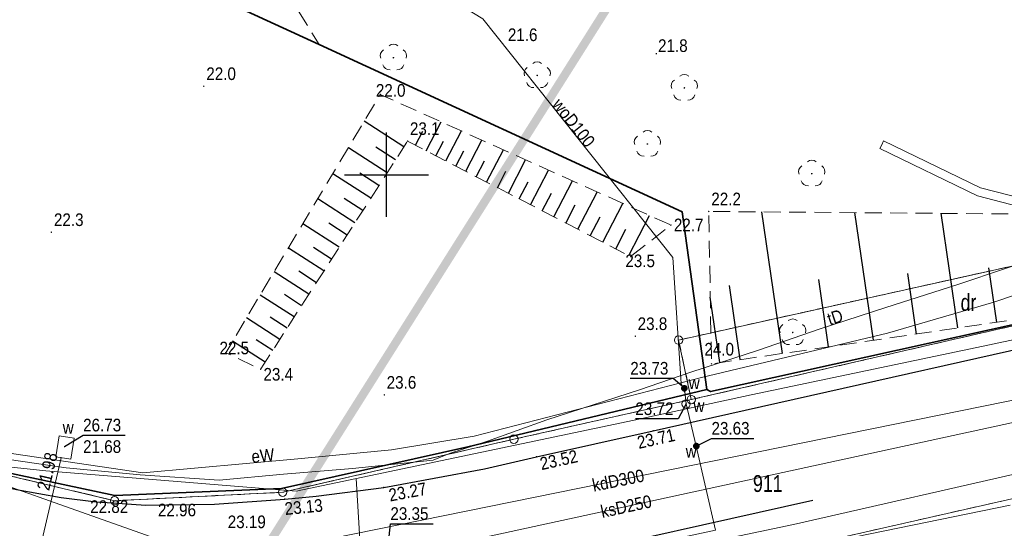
# Model space of a CAD drawing. Header units: metres. Extents: x 6530877 to 6534102, y 6042175 to 6045327.
# Tile 17 of 76: x 6532978 to 6533037, y 6043979 to 6044009. Entities that reach past the tile are written whole.
import ezdxf
from ezdxf.enums import TextEntityAlignment as Align

# ---------------------------------------------------------------- set-up
doc = ezdxf.new("R2010")
doc.units = ezdxf.units.M
doc.header["$MEASUREMENT"] = 0
for name, pattern in [('1.0_0.5', [1.5, 1, -0.5]), ('219-500', [0]), ('egug-500', [1, 0.5, -0.5])]:
    doc.linetypes.add(name, pattern=pattern)
doc.layers.get('0').update_dxf_attribs({"color": 2, "linetype": 'CONTINUOUS', "lineweight": 5})
for name, color, linetype in [('000 Inne (niezydentyfikowane)', 7, 'CONTINUOUS'), ('202-punkt graniczny', 7, 'CONTINUOUS'), ('210-oznaczenie konturu użytku gruntowego', 7, 'CONTINUOUS'), ('211-numer działki ewidencyjnej', 7, 'CONTINUOUS'), ('218-kontur użytku gruntowego', 7, 'CONTINUOUS'), ('219-działka ewidencyjna', 7, 'CONTINUOUS'), ('drzewo liściaste', 7, 'CONTINUOUS'), ('krawężnik', 7, 'CONTINUOUS'), ('ogrodzenie trwałe', 7, 'CONTINUOUS'), ('pikieta naturalna', 7, 'CONTINUOUS'), ('pikieta naturalna-Atr2', 7, 'CONTINUOUS'), ('pikieta sztuczna', 7, 'CONTINUOUS'), ('pikieta sztuczna-Atr2', 7, 'CONTINUOUS'), ('przewód elektroenergetyczny podziemny', 7, 'CONTINUOUS'), ('przewód elektroenergetyczny podziemny-Atr1', 7, 'CONTINUOUS'), ('przewód gazowy', 7, 'CONTINUOUS'), ('przewód kanalizacyjny', 7, 'CONTINUOUS'), ('przewód kanalizacyjny-Atr1', 7, 'CONTINUOUS'), ('przewód telekomunikacyjny podziemny', 7, 'CONTINUOUS'), ('przewód telekomunikacyjny podziemny-Atr1', 7, 'CONTINUOUS'), ('przewód wodociągowy', 7, 'CONTINUOUS'), ('przewód wodociągowy-Atr1', 7, 'CONTINUOUS'), ('rzędna', 7, 'CONTINUOUS'), ('rzędna-Atr2', 7, 'CONTINUOUS'), ('rzędna-Atr3', 7, 'CONTINUOUS'), ('skarpa nieumocniona', 7, 'CONTINUOUS'), ('Wstawianie ramki sekcyjnej z opisem', 7, 'CONTINUOUS'), ('właz do komory lub kanału', 7, 'CONTINUOUS'), ('właz do komory lub kanału - okrągły', 7, 'CONTINUOUS'), ('właz do komory lub kanału - okrągły-Atr17', 7, 'CONTINUOUS'), ('właz do komory lub kanału-Atr17', 7, 'CONTINUOUS'), ('zadrzewienie  zakrzewienie', 7, 'CONTINUOUS'), ('Zakres', 7, 'CONTINUOUS'), ('zasuwa lub zawór', 7, 'CONTINUOUS'), ('zasuwa lub zawór-Atr17', 7, 'CONTINUOUS'), ('ściana oporowa (linia)', 7, 'CONTINUOUS')]:
    doc.layers.add(name, color=color, linetype=linetype)
doc.styles.get("Standard").update_dxf_attribs({"font": 'Working1250', "width": 0.75})
doc.linetypes.add('902-500', pattern='A,3.75,0,[1,ksztalty.shx,S=0.5,R=0,X=0,Y=0],3.75', length=7.5)
doc.linetypes.add('otdn_500', pattern='A,5,0,[21,ksztalty.shx,S=0.5,R=0,X=-1,Y=0]', length=5)

# ---------------------------------------------------------------- blocks, each defined once
blk = doc.blocks.new('202')
at = {"color": 0, "linetype": 'Continuous', "lineweight": 0}
blk.add_circle((0, 0), 0.25, dxfattribs=at)
blk = doc.blocks.new('PW01')
at = {"linetype": 'Continuous', "lineweight": 13}
h = blk.add_hatch(color=0, dxfattribs=at)
edge = h.paths.add_edge_path()
edge.add_arc((0, 0), 0.045, 0, 360)
blk = doc.blocks.new('OP021')
at = {"linetype": 'Continuous', "lineweight": 13}
h = blk.add_hatch(color=0, dxfattribs=at)
edge = h.paths.add_edge_path()
edge.add_arc((0, 0), 0.05, 0, 360)
at = {"color": 0, "linetype": 'Continuous', "lineweight": 13}
for centre, start, end in [((0, 0.4), 49.272, 130.728), ((-0.38, 0.124), 121.308, 202.548), ((0.38, 0.124), 337.452, 58.692), ((-0.235, -0.324), 193.221, 274.871), ((0.235, -0.324), 265.129, 346.779)]:
    blk.add_arc(centre, 0.4, start, end, dxfattribs=at)
blk = doc.blocks.new('US25')
at = {"linetype": 'Continuous', "lineweight": 0}
h = blk.add_hatch(color=0, dxfattribs=at)
edge = h.paths.add_edge_path()
edge.add_arc((0, 0), 0.2, 0, 360)
blk = doc.blocks.new('US22')
at = {"color": 0, "linetype": 'Continuous', "lineweight": 13}
blk.add_circle((0, 0), 0.25, dxfattribs=at)
blk = doc.blocks.new('RAMKA500K')
at = {"color": 0}
for p, q in [((197.5, 250), (202.5, 250)), ((200, 247.5), (200, 250)), ((200, 0), (200, 2.5)), ((197.5, 0), (202.5, 0))]:
    blk.add_line(p, q, dxfattribs=at)

msp = doc.modelspace()

# ---------------------------------------------------------------- linework, layer by layer
at = {"layer": '000 Inne (niezydentyfikowane)', "color": 7, "linetype": 'Continuous', "lineweight": 25, "flags": 128}
for points in [[(6533001.03, 6044001.65), (6532998.68, 6044003.17)], [(6533002.35, 6044001.42), (6533003.24, 6044003.14)], [(6533001.72, 6044001.75), (6533002.16, 6044002.59)], [(6533003.52, 6044000.82), (6533004.44, 6044002.6)], [(6533000.53, 6044000.88), (6532999.37, 6044001.63)], [(6533002.93, 6044001.12), (6533003.39, 6044001.99)], [(6533004.71, 6044000.2), (6533005.66, 6044002.05)], [(6533000.04, 6044000.11), (6532997.74, 6044001.6)], [(6533004.11, 6044000.51), (6533004.58, 6044001.42)], [(6533005.94, 6043999.56), (6533006.94, 6044001.48)], [(6533005.32, 6043999.88), (6533005.81, 6044000.82)], [(6533007.23, 6043998.9), (6533008.25, 6044000.88)], [(6532999.07, 6043998.61), (6532996.82, 6044000.06)], [(6532999.55, 6043999.36), (6532998.41, 6044000.09)], [(6533006.58, 6043999.23), (6533007.08, 6044000.21)], [(6533008.55, 6043998.21), (6533009.62, 6044000.27)], [(6533007.88, 6043998.56), (6533008.41, 6043999.57)], [(6533009.93, 6043997.5), (6533011.03, 6043999.63)], [(6533009.23, 6043997.86), (6533009.78, 6043998.91)], [(6533011.36, 6043996.76), (6533012.5, 6043998.97)], [(6532998.12, 6043997.14), (6532995.92, 6043998.56)], [(6532998.59, 6043997.87), (6532997.48, 6043998.59)], [(6533010.64, 6043997.13), (6533011.2, 6043998.22)], [(6533012.84, 6043996), (6533014.02, 6043998.29)], [(6533014.37, 6043995.2), (6533015.6, 6043997.58)], [(6533023.49, 6043989.39), (6533022.27, 6043997.79)], [(6533028.89, 6043990.18), (6533027.79, 6043997.75)], [(6533033.89, 6043990.91), (6533032.9, 6043997.71)], [(6532997.19, 6043995.7), (6532995.04, 6043997.09)], [(6532997.66, 6043996.41), (6532996.57, 6043997.12)], [(6533012.09, 6043996.38), (6533012.67, 6043997.51)], [(6533013.6, 6043995.6), (6533014.2, 6043996.77)], [(6532996.29, 6043994.29), (6532994.18, 6043995.65)], [(6532996.74, 6043994.99), (6532995.67, 6043995.68)], [(6532995.4, 6043992.91), (6532993.33, 6043994.24)], [(6532995.84, 6043993.59), (6532994.79, 6043994.27)], [(6533031.45, 6043990.55), (6533030.93, 6043994.14)], [(6533036.2, 6043991.24), (6533035.73, 6043994.47)], [(6533026.22, 6043989.79), (6533025.64, 6043993.78)], [(6532994.53, 6043991.56), (6532992.51, 6043992.86)], [(6532994.96, 6043992.23), (6532993.94, 6043992.89)], [(6533020.99, 6043989.03), (6533020.35, 6043993.42)], [(6533019.77, 6043988.85), (6533019.21, 6043992.73)], [(6532993.67, 6043990.23), (6532991.7, 6043991.51)], [(6532994.1, 6043990.89), (6532993.1, 6043991.54)], [(6532992.8, 6043988.88), (6532990.87, 6043990.12)], [(6532993.25, 6043989.57), (6532992.27, 6043990.2)]]:
    msp.add_lwpolyline(points, dxfattribs=at)
at = {"layer": '218-kontur użytku gruntowego', "color": 3, "linetype": 'egug-500', "lineweight": 18, "flags": 128}
for points in [[(6533017.33, 6043990.19), (6533068.02, 6044001.44)], [(6533068.02, 6044001.44), (6533017.33, 6043990.19)], [(6533051.23, 6043994.26), (6533018.08, 6043986.66)], [(6533018.08, 6043986.66), (6533051.23, 6043994.26)], [(6533018.08, 6043986.66), (6533017.33, 6043990.19)], [(6533017.33, 6043990.19), (6533018.08, 6043986.66)], [(6533007.56, 6043984.31), (6533018.08, 6043986.66)], [(6533018.08, 6043986.66), (6533007.56, 6043984.31)], [(6533023.75, 6043977.75), (6533058.83, 6043985.7)], [(6532993.84, 6043981.16), (6533007.56, 6043984.31)], [(6533007.56, 6043984.31), (6532993.84, 6043981.16)], [(6532974.24, 6043982.95), (6532983.87, 6043980.66)], [(6532983.87, 6043980.66), (6532974.24, 6043982.95)], [(6532983.87, 6043980.66), (6532993.84, 6043981.16)], [(6532993.84, 6043981.16), (6532983.87, 6043980.66)]]:
    msp.add_lwpolyline(points, dxfattribs=at)
at = {"layer": '219-działka ewidencyjna', "color": 3, "linetype": '219-500', "lineweight": 18, "flags": 128}
for points in [[(6533017.33, 6043990.19), (6533068.02, 6044001.44)], [(6533018.08, 6043986.66), (6533051.23, 6043994.26)], [(6533017.33, 6043990.19), (6533018.08, 6043986.66)], [(6533007.56, 6043984.31), (6533018.08, 6043986.66)], [(6533023.75, 6043977.75), (6533058.83, 6043985.7)], [(6532993.84, 6043981.16), (6533007.56, 6043984.31)], [(6532974.24, 6043982.95), (6532983.87, 6043980.66)], [(6532983.87, 6043980.66), (6532993.84, 6043981.16)]]:
    msp.add_lwpolyline(points, dxfattribs=at)
at = {"layer": 'krawężnik', "color": 7, "linetype": 'Continuous', "lineweight": 25, "flags": 128}
for points in [[(6532963.01, 6043987.83), (6532965.91, 6043986.24), (6532968.89, 6043984.61), (6532970.21, 6043983.98), (6532971.99, 6043983.22), (6532973.88, 6043982.53), (6532976.74, 6043981.63), (6532978.05, 6043981.32), (6532980.7, 6043980.85), (6532982.78, 6043980.6), (6532983.74, 6043980.54), (6532985.73, 6043980.4), (6532986.98, 6043980.41), (6532989.79, 6043980.46), (6532993.96, 6043980.76), (6532995.82, 6043980.94), (6532999.84, 6043981.45), (6533005.82, 6043982.56), (6533008.9, 6043983.27), (6533015.82, 6043984.81), (6533018.38, 6043985.38), (6533072.99, 6043997.63), (6533107.36, 6044005.44)], [(6533025.29, 6043980.67), (6533009.02, 6043977.03), (6533002.69, 6043975.73), (6532999.45, 6043975.19), (6532994.85, 6043974.63), (6532990.45, 6043974.36), (6532985.89, 6043974.33), (6532983.68, 6043974.37), (6532980.67, 6043974.55), (6532977.37, 6043975.11), (6532973.22, 6043976.25), (6532969.1, 6043977.79), (6532964.37, 6043980.1), (6532957.51, 6043983.83), (6532951.34, 6043987.05), (6532945.55, 6043990.66)]]:
    msp.add_lwpolyline(points, dxfattribs=at)
at = {"layer": 'ogrodzenie trwałe', "color": 7, "linetype": '902-500', "lineweight": 35, "flags": 128}
for points in [[(6532951.63, 6044028.53), (6532982.6, 6044013.9), (6532996, 6044007.73)], [(6533019, 6043987.26), (6533017.55, 6043997.79), (6532996, 6044007.73)], [(6533088.2, 6044002.82), (6533072.64, 6043998.94), (6533019.23, 6043987.13), (6533019, 6043987.26)], [(6532974.3, 6043983), (6532983.89, 6043980.98), (6532993.77, 6043981.39), (6533004.82, 6043983.86), (6533019, 6043987.26)]]:
    msp.add_lwpolyline(points, dxfattribs=at)
at = {"layer": 'przewód elektroenergetyczny podziemny', "color": 1, "linetype": 'Continuous', "lineweight": 18, "flags": 128}
msp.add_lwpolyline([(6533064.93, 6043998.88), (6533062.1, 6043998.18), (6533057.6, 6043996.76), (6533054.46, 6043996.16), (6533044.46, 6043994.37), (6533040.94, 6043994.09), (6533036.03, 6043992.43), (6533029.73, 6043990.6), (6533018.69, 6043987.97), (6533005.2, 6043984.48), (6533000.3, 6043983.67), (6532994.74, 6043983.14), (6532985.54, 6043982.32), (6532977.89, 6043983.45), (6532970.76, 6043985.91), (6532949.14, 6043998.09), (6532922.08, 6044013.61), (6532913.9, 6044018.58), (6532913.5, 6044020.2), (6532913.52, 6044020.4)], dxfattribs=at)
at = {"layer": 'przewód gazowy', "color": 52, "linetype": 'Continuous', "lineweight": 18, "flags": 128}
for points in [[(6532904.66, 6044003.4), (6532909.2, 6044007.27), (6532911.34, 6044008.89), (6532937.51, 6043994.16), (6532947.9, 6043987.99), (6532957.73, 6043982.76), (6532960.42, 6043980.98), (6532969.12, 6043977.17), (6532978.94, 6043973.69), (6532979.22, 6043973.57), (6532986.97, 6043973.53), (6532987.72, 6043973.57), (6533003.24, 6043975.47), (6533007.89, 6043975.29), (6533008.18, 6043975.2), (6533012.43, 6043976.21), (6533022.75, 6043978.22), (6533027.06, 6043978.37), (6533037, 6043980.4)], [(6533118.9, 6044008.8), (6533115.2, 6044007.7), (6533109.6, 6044006.43), (6533102.88, 6044004.94), (6533088.43, 6044001.74), (6533068.75, 6043997.02), (6533049.26, 6043992.78), (6533035.39, 6043989.83), (6533021.63, 6043986.95), (6533014.69, 6043985.44), (6532994.64, 6043981.23), (6532979.79, 6043982.44), (6532977.93, 6043982.64), (6532977.24, 6043982.71), (6532977.08, 6043982.75)], [(6533000.14, 6043965.92), (6533000.36, 6043965.96), (6533000.4, 6043966.3), (6532998.78, 6043972.43), (6532998.2, 6043981.97)]]:
    msp.add_lwpolyline(points, dxfattribs=at)
at = {"layer": 'przewód kanalizacyjny', "color": 34, "linetype": 'Continuous', "lineweight": 18, "flags": 128}
for points in [[(6532990.11, 6043977.07), (6532953.81, 6043989.92)], [(6532990.11, 6043977.07), (6533038.04, 6043986.81)], [(6533000.02, 6043977.24), (6533040.99, 6043986.14)]]:
    msp.add_lwpolyline(points, dxfattribs=at)
at = {"layer": 'przewód telekomunikacyjny podziemny', "color": 30, "linetype": 'Continuous', "lineweight": 18, "flags": 128}
for points in [[(6533022.06, 6043989.6), (6533018.06, 6043988.29), (6533015.01, 6043987.24), (6533009.51, 6043985.46), (6533005.99, 6043984.2), (6533003.74, 6043983.46), (6533002.77, 6043983.07), (6532997.99, 6043982.58), (6532993.88, 6043982.24), (6532990.07, 6043981.88), (6532985.38, 6043982.2), (6532981, 6043982.61), (6532977.48, 6043983.13), (6532972.74, 6043984.37), (6532971.84, 6043984.77), (6532942.36, 6044001.38), (6532929, 6044009.05), (6532920.36, 6044014.01), (6532915.56, 6044016.88), (6532913.56, 6044018.1), (6532913.16, 6044018.76), (6532913.1, 6044019.17), (6532913.16, 6044019.68)], [(6533075.97, 6044001.89), (6533069.79, 6044002.1), (6533067.32, 6044002.11), (6533065.46, 6044002.14), (6533064.23, 6044001.97), (6533063.21, 6044001.72), (6533061.71, 6044001.34), (6533060.55, 6044001.07), (6533059.17, 6044000.74), (6533057.74, 6044000.49), (6533055.49, 6044000.01), (6533053.3, 6043999.5), (6533051.56, 6043999.05), (6533050.6, 6043998.84), (6533047.99, 6043998.19), (6533044.1, 6043996.93), (6533040.91, 6043995.86), (6533036.73, 6043994.44), (6533033.9, 6043993.49), (6533029.62, 6043992.13), (6533025.67, 6043990.84), (6533022.06, 6043989.6)], [(6532984.62, 6043971.58), (6532985.1, 6043972.18), (6532987.64, 6043972.98), (6532999.14, 6043974.08), (6533004.01, 6043974.88), (6533007.19, 6043975.69), (6533024.15, 6043979.25), (6533038.72, 6043982.58)]]:
    msp.add_lwpolyline(points, dxfattribs=at)
at = {"layer": 'przewód wodociągowy', "color": 5, "linetype": 'Continuous', "lineweight": 18, "flags": 128}
for points in [[(6533022.18, 6044084.41), (6533021.52, 6044083.21), (6533020.2, 6044081.04), (6533019.79, 6044080.42), (6533008.79, 6044062.71), (6532983.5, 6044023.95), (6532997.25, 6044014.41), (6533005.72, 6044009.24), (6533016.99, 6043995.08)], [(6533016.99, 6043995.08), (6533017.48, 6043987.62), (6533017.7, 6043987.06)], [(6532944.56, 6043991.21), (6532963.75, 6043981.74), (6532973.65, 6043977), (6532987.38, 6043972.04), (6533019.51, 6043978.92), (6533018.38, 6043983.9), (6533017.77, 6043986.4), (6533017.69, 6043987.11)], [(6532978.08, 6043972), (6532980.69, 6043983.21)]]:
    msp.add_lwpolyline(points, dxfattribs=at)
at = {"layer": 'rzędna-Atr2', "color": 7, "flags": 128}
for points in [[(6533017.67, 6043987.33), (6533017, 6043987.91), (6533014.463, 6043987.91)], [(6533017.77, 6043986.4), (6533017.3, 6043985.51), (6533014.763, 6043985.51)], [(6532980.9, 6043983.87), (6532982, 6043984.54), (6532984.505, 6043984.54)], [(6533018.38, 6043983.9), (6533019.28, 6043984.35), (6533021.785, 6043984.35)], [(6533000.02, 6043977.24), (6533000.23, 6043979.29), (6533002.767, 6043979.29)]]:
    msp.add_lwpolyline(points, dxfattribs=at)
at = {"layer": 'skarpa nieumocniona', "color": 7, "linetype": '1.0_0.5', "lineweight": 18, "flags": 128}
for points in [[(6533055.06, 6043995.34), (6533061.04, 6043997.97), (6533068.44, 6044001.55), (6533065.51, 6044008.58), (6533060.02, 6044006.65), (6533057.05, 6044003.64), (6533049.77, 6043999.4), (6533046.79, 6043998.14), (6533039.61, 6043997.65), (6533019.12, 6043997.82), (6533019.28, 6043988.78), (6533038.16, 6043991.53)], [(6533055.06, 6043995.34), (6533061.04, 6043997.97), (6533068.44, 6044001.55), (6533065.51, 6044008.58), (6533060.02, 6044006.65), (6533057.05, 6044003.64), (6533049.77, 6043999.4), (6533046.79, 6043998.14), (6533039.61, 6043997.65), (6533019.12, 6043997.82), (6533019.28, 6043988.78), (6533038.16, 6043991.53)], [(6533001.25, 6044001.99), (6533014.49, 6043995.14), (6533016.87, 6043997.01), (6532999.63, 6044004.76), (6532990.46, 6043989.44), (6532992.53, 6043988.46)], [(6533001.25, 6044001.99), (6533014.49, 6043995.14), (6533016.87, 6043997.01), (6532999.63, 6044004.76), (6532990.46, 6043989.44), (6532992.53, 6043988.46)]]:
    msp.add_lwpolyline(points, close=True, dxfattribs=at)
at = {"layer": 'Wstawianie ramki sekcyjnej z opisem', "color": 7, "linetype": 'Continuous', "lineweight": 13, "flags": 128}
for points in [[(6533000, 6043997.5), (6533000, 6044002.5)], [(6532997.5, 6044000), (6533002.5, 6044000)]]:
    msp.add_lwpolyline(points, dxfattribs=at)
at = {"layer": 'właz do komory lub kanału', "color": 7, "linetype": 'Continuous', "lineweight": 18, "flags": 128}
msp.add_lwpolyline([(6532980.39, 6043983.26), (6532980.58, 6043984.51), (6532981.47, 6043984.38), (6532981.28, 6043983.12)], close=True, dxfattribs=at)
at = {"layer": 'zadrzewienie  zakrzewienie', "color": 7, "linetype": '1.0_0.5', "lineweight": 18, "flags": 128}
msp.add_lwpolyline([(6532951.63, 6044028.53), (6532960.15, 6044015.68), (6532982.6, 6044013.9), (6532996, 6044007.73), (6532993.47, 6044011.81), (6532965.12, 6044032.28)], close=True, dxfattribs=at)
at = {"layer": 'Zakres', "linetype": '1.0_0.5', "lineweight": 70, "const_width": 0.5}
msp.add_lwpolyline([(6532894.4047, 6044010.7263), (6532901.9047, 6044070.7963), (6532921.4247, 6044144.6363), (6532942.6547, 6044191.9663), (6533112.6947, 6044084.6963), (6533080.6444, 6044033.6409), (6533043.3034, 6044057.7488), (6532987.3747, 6043969.1763), (6532966.8747, 6043966.4363), (6532894.4047, 6044010.7263)], dxfattribs=at)
at = {"layer": 'ściana oporowa (linia)', "color": 0, "linetype": 'otdn_500', "lineweight": 18}
for p, q in [((6533029.2708, 6044001.555), (6533029.38, 6044001.78)), ((6533029.2708, 6044001.555), (6533035.0632, 6043998.7431)), ((6533035.0632, 6043998.7431), (6533039.6065, 6043997.5747))]:
    msp.add_line(p, q, dxfattribs=at)
at = {"layer": 'ściana oporowa (linia)', "color": 0, "lineweight": 18}
for p, q in [((6533029.4892, 6044002.005), (6533029.38, 6044001.78)), ((6533029.4892, 6044002.005), (6533035.2368, 6043999.2169)), ((6533035.2368, 6043999.2169), (6533039.6535, 6043998.0853))]:
    msp.add_line(p, q, dxfattribs=at)

# ---------------------------------------------------------------- block references
at = {"layer": '202-punkt graniczny', "color": 3, "linetype": 'Continuous', "lineweight": 18}
for p in [(6533017.33, 6043990.19), (6533018.08, 6043986.66), (6533007.56, 6043984.31), (6532993.84, 6043981.16), (6532983.87, 6043980.66)]:
    msp.add_blockref('202', p, dxfattribs=at)
at = {"layer": 'drzewo liściaste', "color": 94, "linetype": 'Continuous', "lineweight": 18}
for p in [(6533000.41, 6044006.94), (6533008.94, 6044005.89), (6533017.67, 6044005.15), (6533015.48, 6044001.82), (6533025.23, 6044000.06), (6533024.1, 6043990.64)]:
    msp.add_blockref('OP021', p, dxfattribs=at)
at = {"layer": 'pikieta naturalna', "color": 7, "linetype": 'Continuous', "lineweight": 13}
for p in [(6533007.06, 6044007.56), (6533016.01, 6044007.18), (6532989.16, 6044005.25), (6532999.63, 6044004.76), (6533001.25, 6044001.99), (6533019.12, 6043997.82), (6533016.87, 6043997.01), (6532980.12, 6043996.59), (6533014.49, 6043995.14), (6533014.76, 6043990.42), (6532990.46, 6043989.44), (6533019.28, 6043988.78), (6532992.53, 6043988.46), (6532999.87, 6043986.94)]:
    msp.add_blockref('PW01', p, dxfattribs=at)
at = {"layer": 'pikieta sztuczna', "color": 7, "linetype": 'Continuous', "lineweight": 13}
for p in [(6533015.82, 6043984.81), (6533008.9, 6043983.27), (6532999.84, 6043981.45), (6532982.78, 6043980.6), (6532993.96, 6043980.76), (6532986.98, 6043980.41)]:
    msp.add_blockref('PW01', p, dxfattribs=at)
at = {"layer": 'rzędna', "color": 5, "linetype": 'Continuous', "lineweight": 18}
for p, rotation in [((6533017.67, 6043987.33), 8.457), ((6533017.77, 6043986.4), 154.014), ((6532980.9, 6043983.87), 43.71800000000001), ((6533018.38, 6043983.9), 11.133), ((6532980.69, 6043983.21), 76.855)]:
    msp.add_blockref('PW01', p, dxfattribs=dict(at, rotation=rotation))
at = {"layer": 'Wstawianie ramki sekcyjnej z opisem', "color": 7, "linetype": 'Continuous', "lineweight": 13}
for p in [(6532800, 6044000), (6532800, 6043750)]:
    msp.add_blockref('RAMKA500K', p, dxfattribs=at)
at = {"layer": 'właz do komory lub kanału - okrągły', "color": 7, "linetype": 'Continuous', "lineweight": 18, "rotation": 154.014}
msp.add_blockref('US22', (6533017.77, 6043986.4), dxfattribs=at)
at = {"layer": 'zasuwa lub zawór', "color": 5, "linetype": 'Continuous', "lineweight": 18}
for p, rotation in [((6533017.67, 6043987.33), 8.457), ((6533018.38, 6043983.9), 11.133)]:
    msp.add_blockref('US25', p, dxfattribs=dict(at, rotation=rotation))

# ---------------------------------------------------------------- texts
at = {"layer": '210-oznaczenie konturu użytku gruntowego', "color": 3, "linetype": 'Continuous', "lineweight": 18, "width": 0.79}
msp.add_text('dr', height=1, dxfattribs=at).set_placement((6533034.06, 6043991.92))
at = {"layer": '211-numer działki ewidencyjnej', "color": 3, "linetype": 'Continuous', "lineweight": 18, "width": 0.79}
msp.add_text('911', height=1, dxfattribs=at).set_placement((6533021.74, 6043982.18), align=Align.TOP_LEFT)
at = {"layer": 'pikieta naturalna-Atr2', "color": 7, "width": 0.9}
for s, p in [('21.6', (6533007.2, 6044007.7)), ('22.0', (6532989.31, 6044005.39)), ('22.0', (6532999.37, 6044004.4)), ('23.1', (6533001.39, 6044002.13)), ('22.2', (6533019.27, 6043997.96)), ('22.3', (6532980.27, 6043996.73)), ('22.7', (6533017.05, 6043996.42)), ('23.5', (6533014.17, 6043994.29)), ('23.8', (6533014.9, 6043990.56)), ('22.5', (6532990.09, 6043989.12)), ('23.4', (6532992.7, 6043987.56)), ('23.6', (6533000.01, 6043987.08))]:
    msp.add_text(s, height=0.75, dxfattribs=at).set_placement(p, align=Align.BOTTOM_LEFT)
for s, p in [('21.8', (6533016.11, 6044007.28)), ('24.0', (6533018.86, 6043989.27))]:
    msp.add_text(s, height=0.75, dxfattribs=at).set_placement(p)
at = {"layer": 'pikieta sztuczna-Atr2', "color": 7, "width": 0.9}
for s, rotation, p in [('23.71', 12.552, (6533014.97, 6043983.73)), ('23.52', 12.547, (6533009.2, 6043982.47)), ('23.27', 10.515, (6533000.21, 6043980.61)), ('23.13', 5.527, (6532994, 6043979.81))]:
    msp.add_text(s, height=0.75, rotation=rotation, dxfattribs=at).set_placement(p)
for s, p in [('22.82', (6532982.42, 6043979.71)), ('22.96', (6532986.44, 6043979.51))]:
    msp.add_text(s, height=0.75, dxfattribs=at).set_placement(p, align=Align.BOTTOM_LEFT)
at = {"layer": 'przewód elektroenergetyczny podziemny-Atr1', "color": 1, "width": 0.9}
msp.add_text('eW', height=0.75, rotation=5.093, dxfattribs=at).set_placement((6532992.02, 6043982.9))
at = {"layer": 'przewód kanalizacyjny-Atr1', "color": 34, "width": 0.9}
for s, rotation, p in [('kdD300', 11.487, (6533012.22, 6043981.56)), ('ksD250', 12.256, (6533012.72, 6043980))]:
    msp.add_text(s, height=0.75, rotation=rotation, dxfattribs=at).set_placement(p, align=Align.MIDDLE_LEFT)
at = {"layer": 'przewód telekomunikacyjny podziemny-Atr1', "color": 30, "width": 0.9}
msp.add_text('tD', height=0.75, rotation=18.086, dxfattribs=at).set_placement((6533026.3, 6043991.05))
at = {"layer": 'przewód wodociągowy-Atr1', "color": 5, "width": 0.9}
msp.add_text('woD100', height=0.75, rotation=-51.484, dxfattribs=at).set_placement((6533009.78, 6044004.14))
at = {"layer": 'rzędna-Atr2', "color": 5, "width": 0.9}
for s, p in [('23.73', (6533014.463, 6043987.918)), ('23.72', (6533014.763, 6043985.518)), ('26.73', (6532982, 6043984.548)), ('23.63', (6533019.28, 6043984.357))]:
    msp.add_text(s, height=0.75, dxfattribs=at).set_placement(p, align=Align.BOTTOM_LEFT)
msp.add_text('21.98', height=0.75, rotation=76.885, dxfattribs=at).set_placement((6532979.98, 6043981.22))
at = {"layer": 'rzędna-Atr2', "color": 34, "width": 0.9}
for s, p in [('23.35', (6533000.23, 6043979.298)), ('23.19', (6532990.58, 6043978.808))]:
    msp.add_text(s, height=0.75, dxfattribs=at).set_placement(p, align=Align.BOTTOM_LEFT)
at = {"layer": 'rzędna-Atr3', "color": 5, "width": 0.9}
msp.add_text('21.68', height=0.75, dxfattribs=at).set_placement((6532982, 6043983.272), align=Align.BOTTOM_LEFT)
at = {"layer": 'właz do komory lub kanału - okrągły-Atr17', "color": 7, "width": 0.9}
msp.add_text('w', height=0.75, dxfattribs=at).set_placement((6533018.21, 6043985.92))
at = {"layer": 'właz do komory lub kanału-Atr17', "color": 7, "width": 0.9}
msp.add_text('w', height=0.75, dxfattribs=at).set_placement((6532980.79, 6043984.63))
at = {"layer": 'zasuwa lub zawór-Atr17', "color": 5, "width": 0.9}
for p in [(6533017.93, 6043987.28), (6533017.75, 6043983.22)]:
    msp.add_text('w', height=0.75, dxfattribs=at).set_placement(p)

doc.saveas('drawing.dxf')
